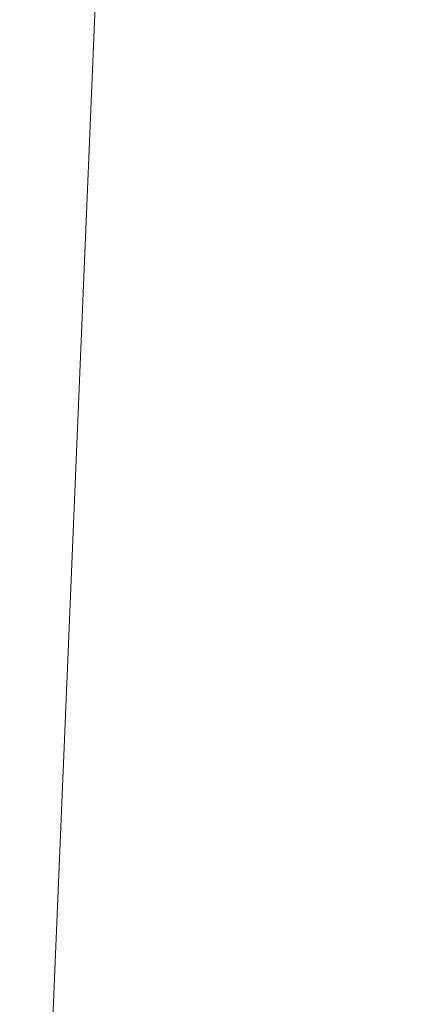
# Model space of a CAD drawing. Header units: millimetres. Extents: x 2945 to 26725, y -1089 to 16127.
# Tile 54 of 150: x 10295 to 10336, y 7822 to 7921. Entities that reach past the tile are written whole.
import ezdxf

# ---------------------------------------------------------------- set-up
doc = ezdxf.new("R2010")
doc.units = ezdxf.units.MM
doc.layers.add('注释', color=2, linetype='Continuous', lineweight=18)

# ---------------------------------------------------------------- blocks, each defined once
blk = doc.blocks.new('*X121')
at = {"layer": '注释', "color": 0, "linetype": 'Continuous'}
blk.add_line((-40.5440211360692, -973.2699366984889), (0, 0), dxfattribs=at)

msp = doc.modelspace()

# ---------------------------------------------------------------- block references
at = {"layer": '注释'}
msp.add_blockref('*X121', (10336.0088236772, 8713.509713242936), dxfattribs=at)

doc.saveas('drawing.dxf')
